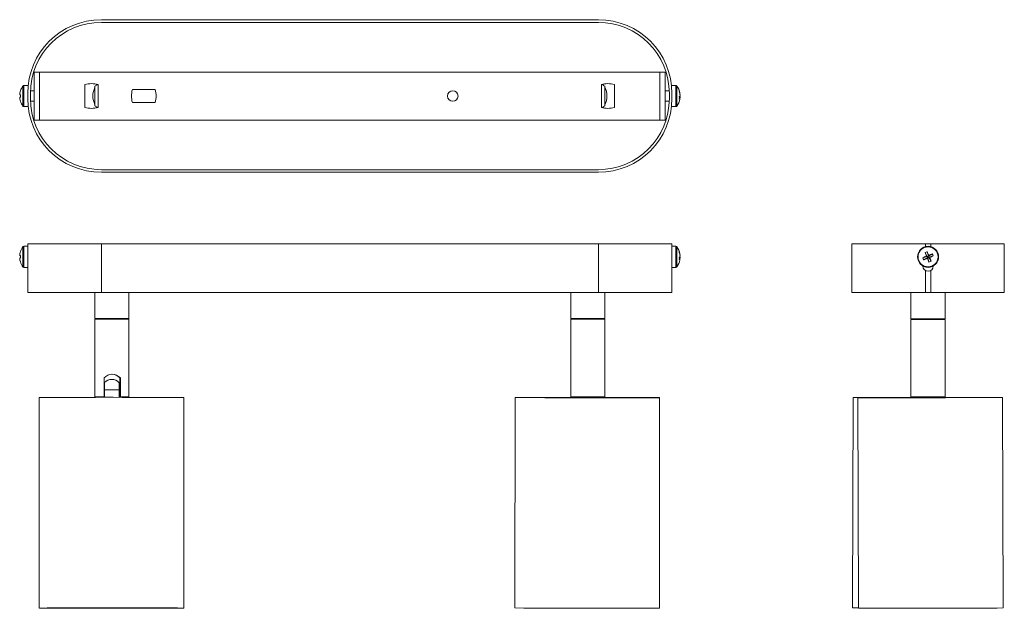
# Model space of a CAD drawing. Header units: millimetres. Extents: x -172 to 203, y -195 to 29.
import ezdxf

# ---------------------------------------------------------------- set-up
doc = ezdxf.new("R2010")
doc.units = ezdxf.units.MM

msp = doc.modelspace()

# ---------------------------------------------------------------- linework, layer by layer
at = {"color": 7, "linetype": 'Continuous', "lineweight": 15}
for p, q in [((48.26, 29), (-140.74, 29)), ((48.26, 28), (-140.74, 28)), ((-166.3, 9.12), (73.7, 9.12)), ((-166.3, 9.12), (-166.3, -9.13)), ((-164.3, 9.12), (-164.3, -9.13)), ((71.7, -9.13), (71.7, 9.12)), ((73.7, -9.13), (73.7, 9.12)), ((-168.74, 4), (-170.22, 4)), ((-147, 4.36), (-147, -4.36)), ((-143.19, 3.72), (-142.06, 4.37)), ((-142, -4.36), (-142, 4.36)), ((49.4, 4.36), (49.4, -4.36)), ((49.55, 4.4), (50.71, 3.72)), ((50.35, 3.93), (49.95, 4.49)), ((54.4, -4.36), (54.4, 4.36)), ((77.75, 4), (76.26, 4)), ((-171.8, 0.47), (-171.53, 0.44)), ((-171.53, 0.43), (-171.8, 0.45)), ((-168.72, 2), (-168.74, 2)), ((-168.74, 1), (-168.74, -1)), ((-167.74, 1), (-167.74, -1)), ((-166.3, 2), (-167.72, 2)), ((-143.19, -3.72), (-143.19, 3.72)), ((-120.25, 2.5), (-128.96, 2.5)), ((50.71, 3.72), (50.71, -3.72)), ((75.24, 2), (73.7, 2)), ((75.26, -1), (75.26, 1)), ((76.26, 2), (76.24, 2)), ((76.26, -1), (76.26, 1)), ((79.29, 0.6), (79.33, 0.6)), ((-171.8, -0.47), (-171.8, -0.47)), ((-168.74, -2), (-168.72, -2)), ((-167.72, -2), (-166.3, -2)), ((-142.06, -4.37), (-143.19, -3.72)), ((-128.96, -2.5), (-120.25, -2.5)), ((50.71, -3.72), (49.55, -4.4)), ((73.7, -2), (75.24, -2)), ((76.24, -2), (76.26, -2)), ((79.06, -0.57), (79.33, -0.6)), ((79.33, -0.25), (79.13, -0.24)), ((-170.22, -4), (-168.74, -4)), ((-168.74, -4), (-168.74, -4)), ((49.95, -4.49), (50.35, -3.93)), ((76.26, -4), (77.75, -4)), ((73.7, -9.13), (-166.3, -9.13)), ((-140.74, -28), (48.26, -28)), ((-140.74, -29), (48.26, -29)), ((-168.74, -65.12), (-168.74, -56.12)), ((-168.74, -56.12), (76.26, -56.12)), ((-140.74, -56.12), (-140.74, -74.62)), ((48.26, -56.12), (48.26, -74.62)), ((76.26, -56.12), (76.26, -65.12)), ((144.65, -56.13), (202.65, -56.13)), ((144.65, -56.13), (144.65, -74.63)), ((202.65, -56.13), (202.65, -74.63)), ((-168.74, -57.12), (-170.22, -57.12)), ((77.75, -57.12), (76.26, -57.12)), ((172.49, -59.5), (173.34, -61)), ((173.3, -59.16), (173.77, -60.83)), ((-171.53, -60.67), (-171.8, -60.64)), ((-171.8, -60.66), (-171.53, -60.69)), ((-171.8, -61.59), (-171.8, -61.59)), ((-168.74, -63.12), (-168.72, -63.12)), ((-168.72, -61.12), (-168.72, -64.62)), ((76.24, -64.62), (76.24, -61.12)), ((76.24, -63.12), (76.26, -63.12)), ((79.33, -61.72), (79.06, -61.69)), ((79.13, -61.35), (79.33, -61.36)), ((79.33, -60.51), (79.29, -60.52)), ((171.68, -61.48), (173.34, -61)), ((172.02, -62.28), (173.52, -61.43)), ((173.34, -61), (173.04, -60.88)), ((173.34, -61), (173.77, -60.83)), ((173.34, -61), (173.52, -61.43)), ((173.4, -61.73), (173.52, -61.43)), ((173.95, -61.25), (173.52, -61.43)), ((174, -63.09), (173.52, -61.43)), ((175.28, -59.98), (173.77, -60.83)), ((173.89, -60.53), (173.77, -60.83)), ((173.95, -61.25), (173.77, -60.83)), ((175.61, -60.78), (173.95, -61.25)), ((173.95, -61.25), (174.25, -61.38)), ((174.8, -62.76), (173.95, -61.25)), ((-170.22, -65.12), (-168.74, -65.12)), ((-168.74, -66.35), (-168.74, -74.62)), ((76.26, -65.12), (77.75, -65.12)), ((76.26, -66.35), (76.26, -74.62)), ((171.65, -64.63), (171.65, -64.59)), ((172.65, -66.36), (172.65, -74.63)), ((174.65, -66.36), (174.65, -74.63)), ((175.65, -64.59), (175.65, -64.63)), ((-168.74, -74.62), (76.26, -74.62)), ((-143.24, -74.62), (-143.24, -84.62)), ((-130.24, -84.62), (-130.24, -74.62)), ((37.76, -74.62), (37.76, -84.62)), ((50.76, -84.62), (50.76, -74.62)), ((144.65, -74.63), (202.65, -74.63)), ((167.15, -74.63), (167.15, -84.63)), ((180.15, -84.63), (180.15, -74.63)), ((-130.24, -84.62), (-143.24, -84.62)), ((-143.24, -84.87), (-143.24, -114.37)), ((-143.24, -84.87), (-130.24, -84.87)), ((-143.14, -84.62), (-143.14, -84.87)), ((-130.34, -84.87), (-130.34, -84.62)), ((-130.24, -114.37), (-130.24, -84.87)), ((50.76, -84.62), (37.76, -84.62)), ((37.76, -84.87), (37.76, -114.37)), ((37.76, -84.87), (50.76, -84.87)), ((37.86, -84.62), (37.86, -84.87)), ((50.66, -84.87), (50.66, -84.62)), ((50.76, -114.37), (50.76, -84.87)), ((180.15, -84.63), (167.15, -84.63)), ((167.15, -84.88), (167.15, -114.38)), ((167.15, -84.88), (180.15, -84.88)), ((167.25, -84.63), (167.25, -84.88)), ((180.05, -84.88), (180.05, -84.63)), ((180.15, -114.38), (180.15, -84.88)), ((-139.73, -114.37), (-139.73, -107.15)), ((-133.53, -107.15), (-133.67, -107.15)), ((-133.67, -114.54), (-133.67, -107.15)), ((-133.53, -114.37), (-133.53, -107.15)), ((180.13, -106.88), (180.14, -107.16)), ((180.14, -114.38), (180.14, -107.16)), ((-139.6, -111.62), (-139.56, -111.62)), ((-139.56, -111.62), (-139.54, -111.62)), ((-139.54, -111.61), (-139.5, -111.61)), ((-139.5, -114.54), (-139.5, -111.61)), ((-134, -111.61), (-139.5, -111.61)), ((-134, -111.61), (-134, -114.54)), ((-164.34, -114.62), (-164.34, -194.62)), ((-143.24, -114.37), (-143.06, -114.54)), ((-143.24, -114.37), (-139.73, -114.37)), ((-139.73, -114.37), (-139.74, -114.62)), ((-139.6, -114.54), (-139.6, -114.34)), ((-133.54, -114.62), (-133.53, -114.37)), ((-133.53, -114.37), (-130.24, -114.37)), ((-130.42, -114.54), (-130.24, -114.37)), ((-109.34, -194.61), (-109.34, -114.61)), ((16.57, -114.58), (16.48, -194.58)), ((37.76, -114.37), (38.01, -114.62)), ((37.76, -114.37), (50.76, -114.37)), ((50.51, -114.62), (38.01, -114.62)), ((40.33, -114.62), (40.33, -114.67)), ((42.69, -114.62), (42.69, -114.68)), ((47.66, -114.68), (47.66, -114.62)), ((50.51, -114.62), (50.76, -114.37)), ((64.62, -114.6), (50.57, -114.56)), ((63.5, -114.6), (50.57, -114.56)), ((71.48, -194.65), (71.57, -114.65)), ((145.15, -114.56), (144.94, -194.56)), ((146.99, -114.69), (147.18, -194.69)), ((167.15, -114.38), (167.4, -114.63)), ((167.15, -114.38), (180.15, -114.38)), ((179.88, -114.63), (167.4, -114.63)), ((170.5, -114.63), (170.5, -114.67)), ((173.08, -114.66), (173.08, -114.63)), ((178.05, -114.65), (178.05, -114.63)), ((178.27, -114.65), (178.27, -114.63)), ((180.14, -114.38), (179.88, -114.63)), ((179.94, -114.59), (180.15, -114.38)), ((202.18, -194.56), (201.99, -114.56)), ((147.18, -194.69), (192.96, -194.61)), ((192.96, -194.61), (202.18, -194.56)), ((199.94, -194.7), (199.94, -194.58))]:
    msp.add_line(p, q, dxfattribs=at)
at = {"color": 8, "linetype": 'Continuous', "lineweight": 15}
for p, q in [((-170.61, -3.8), (-170.61, 3.8)), ((-170.22, -4), (-170.22, 4)), ((77.75, 4), (77.75, -4)), ((78.14, 3.8), (78.14, -3.8)), ((172.65, -56.13), (172.65, -57.26)), ((174.65, -56.13), (174.65, -57.26)), ((-170.61, -64.92), (-170.61, -57.32)), ((-170.22, -65.12), (-170.22, -57.12)), ((77.75, -57.12), (77.75, -65.12)), ((78.14, -57.32), (78.14, -64.92))]:
    msp.add_line(p, q, dxfattribs=at)
at = {"color": 7, "linetype": 'Continuous', "lineweight": 15, "flags": 128}
for points in [[(-142.45, 4.47), (-142.74, 4.06), (-142.83, 3.93)], [(-171.52, 1.94), (-171.53, 1.95), (-171.53, 1.95), (-171.53, 1.95), (-171.54, 1.96), (-171.53, 1.96), (-171.53, 1.96), (-171.53, 1.96), (-171.52, 1.96)], [(-142.83, -3.93), (-142.74, -4.06), (-142.45, -4.47)], [(-171.52, -59.18), (-171.53, -59.17), (-171.53, -59.17), (-171.53, -59.16), (-171.54, -59.16), (-171.53, -59.16), (-171.53, -59.16), (-171.53, -59.16), (-171.52, -59.16)], [(-139.6, -111.62), (-139.59, -112.53), (-139.59, -113.34), (-139.57, -113.95), (-139.56, -114.3), (-139.54, -114.34), (-139.53, -114.08), (-139.51, -113.54), (-139.5, -112.79), (-139.5, -111.9), (-139.5, -111.61), (-139.5, -110.7), (-139.51, -109.89), (-139.52, -109.28), (-139.54, -108.93), (-139.55, -108.89), (-139.57, -109.15), (-139.58, -109.69), (-139.59, -110.44), (-139.6, -111.33), (-139.6, -111.62)], [(-139.54, -111.61), (-139.54, -111.42), (-139.54, -111.26), (-139.54, -111.15), (-139.55, -111.12), (-139.55, -111.15), (-139.55, -111.26), (-139.56, -111.43), (-139.56, -111.62), (-139.56, -111.81), (-139.55, -111.97), (-139.55, -112.08), (-139.55, -112.12), (-139.54, -112.08), (-139.54, -111.97), (-139.54, -111.81), (-139.54, -111.61)], [(-139.56, -111.62), (-139.56, -111.81), (-139.55, -111.97), (-139.55, -112.08), (-139.55, -112.12), (-139.54, -112.08), (-139.54, -111.97), (-139.54, -111.81), (-139.54, -111.61)], [(-134.05, -108.9), (-134.04, -108.88), (-134.03, -109.14), (-134.01, -109.68), (-134, -110.43), (-134, -111.32), (-134, -111.61)], [(-133.62, -111.12), (-133.63, -111.15), (-133.63, -111.26), (-133.63, -111.42), (-133.63, -111.62), (-133.63, -111.81), (-133.63, -111.97), (-133.63, -112.08), (-133.62, -112.12), (-133.62, -112.08), (-133.62, -111.97), (-133.62, -111.81), (-133.61, -111.62), (-133.62, -111.42), (-133.62, -111.26), (-133.62, -111.15), (-133.62, -111.12)], [(37.94, -114.54), (36.61, -114.54), (34.36, -114.54), (32.18, -114.54), (30.09, -114.54), (28.11, -114.54), (26.24, -114.55), (24.51, -114.55), (22.92, -114.55), (21.49, -114.55), (20.22, -114.56), (19.13, -114.56), (18.23, -114.56), (17.52, -114.57), (17, -114.57), (16.68, -114.58), (16.57, -114.58), (16.66, -114.59), (16.95, -114.6), (17.45, -114.6), (18.14, -114.61), (19.02, -114.61), (20.09, -114.62), (21.34, -114.63), (22.75, -114.63), (24.32, -114.64), (26.04, -114.64), (27.89, -114.65), (29.87, -114.66), (31.94, -114.66), (34.11, -114.67), (36.35, -114.67), (38.65, -114.67), (40.98, -114.68), (43.35, -114.68), (45.71, -114.68), (48.06, -114.68), (50.39, -114.69), (52.67, -114.69), (54.88, -114.69), (57.01, -114.69), (59.05, -114.69), (60.98, -114.69), (62.78, -114.68), (64.44, -114.68), (65.96, -114.68), (67.31, -114.68), (68.48, -114.67), (69.48, -114.67), (70.29, -114.66), (70.91, -114.66), (71.32, -114.66), (71.54, -114.65), (71.55, -114.64), (71.36, -114.64), (70.96, -114.63), (70.37, -114.63), (69.58, -114.62), (68.61, -114.61), (67.45, -114.61), (66.12, -114.6), (64.62, -114.6), (64.62, -114.6)], [(37.95, -114.55), (36.23, -114.55), (34.07, -114.55), (31.99, -114.55), (30, -114.55), (28.12, -114.55), (26.37, -114.55), (24.75, -114.55), (23.29, -114.55), (21.99, -114.56), (20.86, -114.56), (19.92, -114.57), (19.16, -114.57), (18.6, -114.57), (18.24, -114.58), (18.08, -114.58), (18.12, -114.59), (18.37, -114.6), (18.82, -114.6), (19.46, -114.61), (20.3, -114.61), (21.32, -114.62), (22.52, -114.63), (23.89, -114.63), (25.42, -114.64), (27.1, -114.64), (28.9, -114.65), (30.83, -114.65), (32.86, -114.66), (34.98, -114.66), (37.16, -114.67), (39.41, -114.67), (41.69, -114.67), (43.98, -114.68), (46.28, -114.68), (48.56, -114.68), (50.81, -114.68), (53, -114.68), (55.12, -114.68), (57.16, -114.68), (59.1, -114.68), (60.91, -114.68), (62.6, -114.68), (64.14, -114.68), (65.52, -114.67), (66.73, -114.67), (67.77, -114.67), (68.62, -114.66), (69.28, -114.66), (69.75, -114.65), (70.01, -114.65), (70.07, -114.64), (69.92, -114.64), (69.57, -114.63), (69.03, -114.63), (68.28, -114.62), (67.35, -114.61), (66.24, -114.61), (64.95, -114.6), (63.5, -114.6), (63.5, -114.6)], [(145.15, -114.56), (145.15, -114.56), (145.31, -114.56), (145.67, -114.56), (146.22, -114.56), (146.97, -114.56), (147.92, -114.56), (149.04, -114.57), (150.34, -114.57), (151.81, -114.57), (153.43, -114.58), (155.19, -114.58), (157.08, -114.59), (159.09, -114.59), (161.2, -114.6), (163.39, -114.6), (165.65, -114.61), (167.38, -114.61)], [(167.38, -114.62), (165.34, -114.62), (163.14, -114.63), (161.03, -114.63), (159.02, -114.64), (157.12, -114.65), (155.35, -114.65), (153.73, -114.66), (152.25, -114.66), (150.95, -114.67), (149.81, -114.67), (148.86, -114.68), (148.1, -114.68), (147.53, -114.69), (147.17, -114.69), (147, -114.69), (147.04, -114.7), (147.28, -114.7), (147.73, -114.7), (148.37, -114.7), (149.21, -114.7), (150.23, -114.7), (151.43, -114.7), (152.81, -114.7), (154.34, -114.7), (156.02, -114.7), (157.84, -114.69), (159.79, -114.69), (161.84, -114.69), (163.98, -114.68), (166.21, -114.68), (168.49, -114.67), (170.82, -114.67), (173.18, -114.66), (175.54, -114.66), (177.9, -114.65), (180.23, -114.65), (182.53, -114.64), (184.76, -114.63), (186.91, -114.63), (188.97, -114.62), (190.93, -114.62), (192.77, -114.61), (192.77, -114.61)], [(167.39, -114.62), (166.1, -114.62), (163.96, -114.63), (161.9, -114.63), (159.94, -114.64), (158.09, -114.65), (156.37, -114.65), (154.8, -114.66), (153.37, -114.66), (152.12, -114.67), (151.03, -114.67), (150.14, -114.68), (149.43, -114.68), (148.91, -114.69), (148.6, -114.69), (148.49, -114.69), (148.59, -114.69), (148.88, -114.7), (149.38, -114.7), (150.08, -114.7), (150.96, -114.7), (152.03, -114.7), (153.27, -114.7), (154.69, -114.7), (156.25, -114.69), (157.96, -114.69), (159.8, -114.69), (161.75, -114.69), (163.8, -114.68), (165.94, -114.68), (168.14, -114.67), (170.4, -114.67), (172.68, -114.66), (174.98, -114.66), (177.28, -114.65), (179.55, -114.65), (181.79, -114.64), (183.96, -114.63), (186.07, -114.63), (188.08, -114.62), (189.98, -114.62), (191.77, -114.61), (191.77, -114.61)], [(192.77, -114.61), (194.46, -114.6), (196.02, -114.6), (197.41, -114.59), (198.63, -114.59), (199.67, -114.58), (200.53, -114.58), (201.19, -114.57), (201.66, -114.57), (201.93, -114.57), (201.99, -114.56), (201.85, -114.56), (201.5, -114.56), (200.96, -114.56), (200.22, -114.56), (199.29, -114.56), (198.18, -114.56), (196.89, -114.56), (195.43, -114.56), (193.82, -114.56), (192.07, -114.56), (190.19, -114.57), (188.19, -114.57), (186.09, -114.57), (183.9, -114.58), (181.64, -114.58), (179.94, -114.59)], [(191.77, -114.61), (193.42, -114.6), (194.92, -114.6), (196.26, -114.59), (197.43, -114.59), (198.42, -114.58), (199.23, -114.58), (199.84, -114.58), (200.25, -114.57), (200.46, -114.57), (200.47, -114.57), (200.28, -114.56), (199.88, -114.56), (199.28, -114.56), (198.49, -114.56), (197.51, -114.56), (196.36, -114.56), (195.03, -114.56), (193.54, -114.56), (191.9, -114.57), (190.12, -114.57), (188.22, -114.57), (186.22, -114.58), (184.12, -114.58), (181.95, -114.58), (179.94, -114.59)], [(-163.09, -194.59), (-162.29, -194.59), (-161.3, -194.58), (-160.13, -194.58), (-158.79, -194.57), (-157.29, -194.57), (-155.63, -194.56), (-153.83, -194.56), (-151.91, -194.55), (-149.88, -194.55), (-147.75, -194.55), (-145.54, -194.55), (-143.26, -194.54), (-140.94, -194.54), (-138.59, -194.54), (-136.22, -194.54), (-133.86, -194.54), (-131.52, -194.54), (-129.22, -194.54), (-126.98, -194.55), (-124.81, -194.55), (-122.73, -194.55), (-120.75, -194.56), (-118.89, -194.56), (-117.17, -194.56), (-115.59, -194.57), (-114.17, -194.57), (-112.91, -194.58), (-111.84, -194.58), (-110.95, -194.59), (-110.25, -194.6), (-109.74, -194.6), (-109.44, -194.61), (-109.34, -194.61), (-109.44, -194.62), (-109.75, -194.63), (-110.26, -194.63), (-110.96, -194.64), (-111.86, -194.64), (-112.94, -194.65), (-114.2, -194.65), (-115.62, -194.66), (-117.2, -194.66), (-118.93, -194.67), (-120.79, -194.67), (-122.77, -194.68), (-124.86, -194.68), (-127.03, -194.68), (-129.27, -194.68), (-131.57, -194.69), (-133.91, -194.69), (-136.27, -194.69), (-138.64, -194.69), (-140.99, -194.69), (-143.31, -194.69), (-145.59, -194.68), (-147.8, -194.68), (-149.92, -194.68), (-151.96, -194.68), (-153.87, -194.67), (-155.67, -194.67), (-157.32, -194.66), (-158.82, -194.66), (-160.16, -194.65), (-161.33, -194.65), (-162.31, -194.64), (-163.11, -194.64), (-163.71, -194.63), (-164.11, -194.63), (-164.32, -194.62), (-164.31, -194.61), (-164.11, -194.61), (-163.7, -194.6), (-163.09, -194.59)], [(-161.66, -194.6), (-162.25, -194.6), (-162.64, -194.61), (-162.82, -194.61), (-162.81, -194.62), (-162.59, -194.63), (-162.16, -194.63), (-161.54, -194.64), (-160.73, -194.64), (-159.73, -194.65), (-158.55, -194.65), (-157.2, -194.66), (-155.69, -194.66), (-154.03, -194.67), (-152.24, -194.67), (-150.33, -194.67), (-148.31, -194.68), (-146.21, -194.68), (-144.03, -194.68), (-141.79, -194.68), (-139.52, -194.68), (-137.22, -194.68), (-134.92, -194.68), (-132.64, -194.68), (-130.38, -194.68), (-128.18, -194.68), (-126.05, -194.68), (-124, -194.67), (-122.05, -194.67), (-120.22, -194.67), (-118.52, -194.66), (-116.96, -194.66), (-115.56, -194.65), (-114.32, -194.65), (-113.26, -194.64), (-112.39, -194.64), (-111.7, -194.63), (-111.21, -194.63), (-110.93, -194.62), (-110.84, -194.61), (-110.96, -194.61), (-111.28, -194.6), (-111.8, -194.6), (-112.52, -194.59), (-113.43, -194.58), (-114.52, -194.58), (-115.79, -194.57), (-117.22, -194.57), (-118.8, -194.56), (-120.53, -194.56), (-122.38, -194.56), (-124.35, -194.55), (-126.41, -194.55), (-128.56, -194.55), (-130.77, -194.55), (-133.02, -194.55), (-135.31, -194.55), (-137.61, -194.55), (-139.91, -194.55), (-142.18, -194.55), (-144.4, -194.55), (-146.57, -194.55), (-148.67, -194.55), (-150.67, -194.56), (-152.56, -194.56), (-154.33, -194.57), (-155.96, -194.57), (-157.44, -194.57), (-158.76, -194.58), (-159.91, -194.58), (-160.88, -194.59), (-161.66, -194.6)], [(147.18, -194.56), (146.35, -194.56), (145.7, -194.56), (145.24, -194.56), (144.99, -194.56), (144.94, -194.56), (145.1, -194.56), (145.45, -194.56), (146.01, -194.56), (146.76, -194.56), (147.18, -194.56)], [(147.18, -194.56), (147.16, -194.56), (146.72, -194.56), (146.48, -194.56), (146.45, -194.56), (146.62, -194.56), (146.99, -194.56), (147.18, -194.56)], [(198.44, -194.7), (198.36, -194.7), (198.09, -194.7), (197.62, -194.69), (196.95, -194.69), (196.09, -194.69), (195.04, -194.69), (193.82, -194.68), (192.43, -194.68), (190.88, -194.68), (189.19, -194.67), (187.37, -194.67), (185.43, -194.66), (183.39, -194.66), (181.26, -194.65), (179.88, -194.65)], [(179.91, -194.65), (181.74, -194.65), (183.93, -194.66), (186.04, -194.66), (188.04, -194.67), (189.93, -194.67), (191.69, -194.68), (193.31, -194.68), (194.77, -194.69), (196.06, -194.69), (197.19, -194.69), (198.13, -194.7), (198.87, -194.7), (199.43, -194.7), (199.78, -194.7), (199.93, -194.7), (199.94, -194.7)]]:
    msp.add_lwpolyline(points, dxfattribs=at)
at = {"color": 7, "linetype": 'Continuous', "lineweight": 15}
for centre, radius in [((-7.1, 0), 2), ((173.65, -61.13), 4), ((173.65, -61.13), 3.8)]:
    msp.add_circle(centre, radius, dxfattribs=at)
for centre, radius, start, end in [((-140.74, 1), 28, 90, 180), ((-140.74, 1), 27, 90, 180), ((48.26, 1), 28, 0, 90), ((48.26, 1), 27, 0, 90), ((-165.34, 0), 6.5, 144.217, 162.4689), ((-170.22, 3.52), 0.48, 90, 144.217), ((-144.5, -4.55), 9.25, 74.328, 105.672), ((51.9, -4.55), 9.25, 74.328, 105.672), ((77.75, 3.52), 0.48, 35.783, 90), ((72.86, 0), 6.5, 10.442, 35.783), ((-165.31, 0.01), 6.51, 162.6205, 175.9434), ((-171.64, -1.44), 1.92, 86.4417, 94.8319), ((-171.26, 2.42), 2.05, 254.6224, 262.6616), ((-163.77, 0.04), 7.76, 176.7867, 183.2133), ((-136.74, 0), 7.25, 152.8299, 207.1701), ((-120.05, 0), 9.25, 164.328, 195.672), ((-129.16, 0), 9.25, 344.328, 15.672), ((44.26, 0), 7.25, 332.8299, 27.1701), ((73.86, 0.18), 5.49, 4.4006, 18.9478), ((77.9, 1.8), 1.16, 351.6768, 8.3232), ((73.62, -0.2), 5.73, 4.4371, 18.5725), ((77.94, 0.54), 1.42, 321.4167, 348.2485), ((-171.26, -2.42), 2.05, 97.3384, 105.3776), ((-165.29, 0.01), 6.53, 184.0583, 197.3627), ((-165.31, -0.01), 6.51, 184.0566, 197.3795), ((-163.78, -0.04), 7.75, 179.7093, 183.2152), ((-171.5, -1.96), 0.0328, 127.5226, 168.1064), ((-165.34, 0), 6.5, 197.5311, 215.783), ((-140.74, -1), 28, 180, 270), ((-140.74, -1), 27, 180, 270), ((48.26, -1), 27, 270, 0), ((48.26, -1), 28, 270, 0), ((72.86, 0), 6.5, 324.217, 349.558), ((72.45, -0.75), 6.61, 356.5174, 3.4826), ((78.19, -0.37), 1.16, 317.5313, 348.2448), ((78.16, -0.47), 1.19, 10.5347, 23.0393), ((73.85, -0.18), 5.5, 349.56, 355.5938), ((73.71, 0.18), 5.64, 352.014, 355.6106), ((-170.22, -3.52), 0.48, 215.783, 270), ((-144.5, 4.55), 9.25, 254.328, 285.672), ((51.9, 4.55), 9.25, 254.328, 285.672), ((77.75, -3.52), 0.48, 270, 324.217), ((-165.31, -61.11), 6.51, 162.6205, 175.9434), ((-165.34, -61.12), 6.5, 144.217, 162.4689), ((-170.22, -57.6), 0.48, 90, 144.217), ((-628.83, -64.99), 460.13, 0.483, 0.6987), ((77.75, -57.6), 0.48, 35.783, 90), ((72.86, -61.12), 6.5, 10.442, 35.783), ((73.86, -60.93), 5.49, 4.4006, 18.9478), ((77.9, -59.32), 1.16, 351.6768, 8.3232), ((73.62, -61.31), 5.73, 4.4371, 18.5725), ((176.62, -68.24), 9.67, 110.1283, 115.2889), ((233.15, -36.18), 64.99, 201.025, 202.3353), ((114.11, -86), 64.99, 23.0819, 24.3922), ((-171.64, -62.56), 1.92, 86.4417, 94.8319), ((-171.26, -58.69), 2.05, 254.6224, 262.6616), ((-171.26, -63.54), 2.05, 97.3384, 105.3776), ((-165.29, -61.11), 6.53, 184.0583, 197.3627), ((-165.31, -61.13), 6.51, 184.0566, 197.3795), ((-163.77, -61.08), 7.76, 176.7867, 183.2133), ((-163.78, -61.16), 7.75, 179.7093, 183.2152), ((-171.5, -63.08), 0.0328, 127.5226, 168.1064), ((-165.34, -61.12), 6.5, 197.5311, 215.783), ((72.86, -61.12), 6.5, 324.217, 349.558), ((77.94, -60.58), 1.42, 321.4167, 348.2485), ((72.45, -61.87), 6.61, 356.5174, 3.4826), ((78.19, -61.48), 1.16, 317.5313, 348.2448), ((78.16, -61.58), 1.19, 10.5347, 23.0393), ((73.85, -61.3), 5.5, 349.56, 355.5938), ((73.71, -60.93), 5.64, 352.014, 355.6106), ((198.52, -120.67), 64.99, 113.0819, 114.3922), ((180.76, -58.15), 9.67, 200.1283, 205.2889), ((148.7, -1.62), 64.99, 291.025, 292.3353), ((233.18, -36.26), 64.99, 203.0819, 204.3922), ((198.59, -120.64), 64.99, 111.025, 112.3353), ((170.67, -54.02), 9.67, 290.1283, 295.2889), ((148.77, -1.59), 64.99, 293.0819, 294.3922), ((114.14, -86.07), 64.99, 21.025, 22.3353), ((166.53, -64.11), 9.67, 20.1283, 25.2889), ((-170.22, -64.64), 0.48, 215.783, 270), ((-455.94, -62.52), 287.23, 359.2364, 359.5819), ((536.36, -60.74), 460.13, 180.483, 180.6987), ((77.75, -64.64), 0.48, 270, 324.217), ((173.65, -64.63), 2, 180, 0), ((-136.63, -109.96), 4.19, 42.2632, 137.7368), ((-136.79, -111.53), 3.81, 43.8194, 136.2806), ((-136.77, -109.96), 4.19, 42.2545, 89.999), ((-163.31, -138.37), 23.78, 89.4923, 92.4952), ((-137.93, -4954.26), 4839.74, 89.66157, 90.29795), ((49.12, 4361.21), 4555.91, 269.5895, 270.2812)]:
    msp.add_arc(centre, radius, start, end, dxfattribs=at)

doc.saveas('drawing.dxf')
